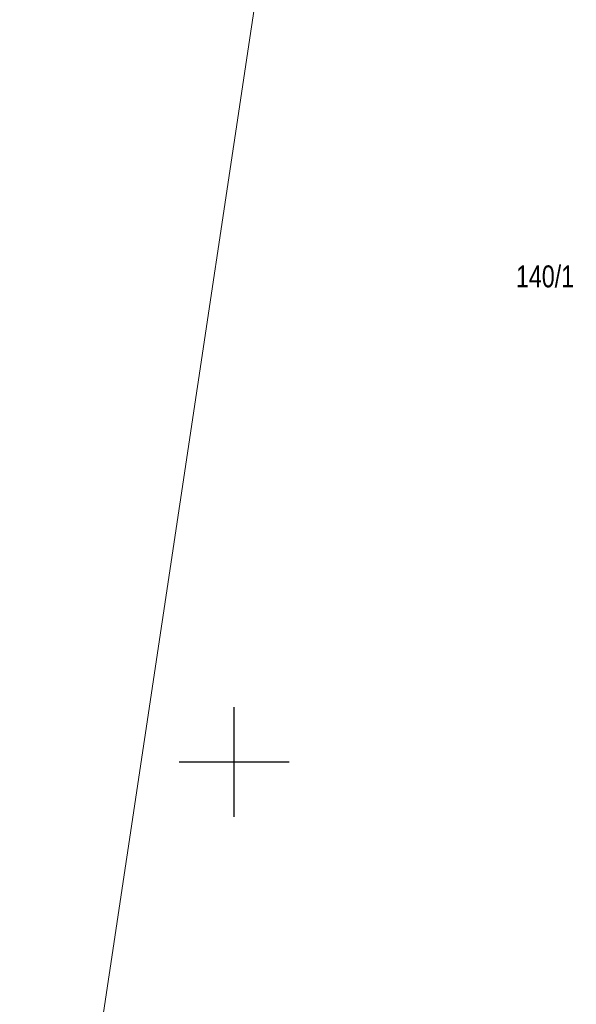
# Model space of a CAD drawing. Header units: metres. Extents: x 7523615 to 7533948, y 5492686 to 5502120.
# Tile 15 of 256: x 7529090 to 7529116, y 5498089 to 5498134. Entities that reach past the tile are written whole.
import ezdxf
from ezdxf.enums import TextEntityAlignment as Align

# ---------------------------------------------------------------- set-up
doc = ezdxf.new("R2010")
doc.units = ezdxf.units.M
doc.linetypes.add('219-500', pattern=[0])
doc.layers.get('0').update_dxf_attribs({"color": 2, "lineweight": 5})
doc.styles.get("Standard").update_dxf_attribs({"font": 'Working1250', "width": 0.75})

# ---------------------------------------------------------------- blocks, each defined once
blk = doc.blocks.new('RAMKA500K')
at = {"color": 0}
for p, q in [((300, 97.5), (300, 102.5)), ((297.5, 100), (302.5, 100))]:
    blk.add_line(p, q, dxfattribs=at)

msp = doc.modelspace()

# ---------------------------------------------------------------- linework, layer by layer
at = {"layer": '219-działka ewidencyjna', "color": 3, "linetype": '219-500', "lineweight": 18, "flags": 128}
msp.add_lwpolyline([(7529108.07, 5498182.01), (7529090.24, 5498063.21)], dxfattribs=at)

# ---------------------------------------------------------------- block references
at = {"layer": 'Wstawianie ramki sekcyjnej z opisem', "color": 7, "linetype": 'CONTINUOUS', "lineweight": 13}
msp.add_blockref('RAMKA500K', (7528800, 5498000), dxfattribs=at)

# ---------------------------------------------------------------- texts
at = {"layer": '211-numer działki ewidencyjnej', "color": 3, "linetype": 'CONTINUOUS', "lineweight": 18, "width": 0.79}
msp.add_text('140/1', height=1, dxfattribs=at).set_placement((7529112.83, 5498122.61), align=Align.TOP_LEFT)

doc.saveas('drawing.dxf')
